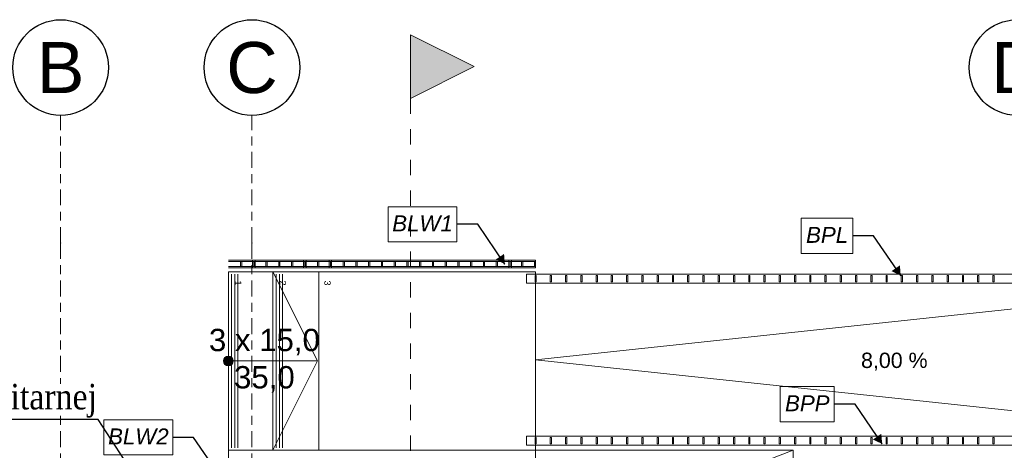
# Model space of a CAD drawing. Header units: millimetres. Extents: x -52968 to 399385, y -141133 to 110561.
# Tile 94 of 146: x 70184 to 77905, y -97208 to -93832. Entities that reach past the tile are written whole.
import ezdxf
from ezdxf import colors
from ezdxf.entities.mleader import LeaderData, LeaderLine
from ezdxf.enums import TextEntityAlignment as Align
from ezdxf.math import Vec2, Vec3

# ---------------------------------------------------------------- set-up
doc = ezdxf.new("R2010")
doc.units = ezdxf.units.MM
for name, pattern in [('SIM-Wegliniec-21.07.2025-Parter$0$Przerywana', [240, 120, -120]), ('SIM-Wegliniec-21.07.2025-Parter$0$Przerywana gęsta', [90, 60, -30]), ('SIM-Wegliniec-21.07.2025-Parter$0$Przerywana podwójnie', [295, 125, -50, 70, -50]), ('SIM-Wegliniec-21.07.2025-Parter$0$Wipeout_Contour', [1000, 0, -1000])]:
    doc.linetypes.add(name, pattern=pattern)
doc.layers.add('_xref', color=250, linetype='Continuous')
for name, color, linetype, lineweight in [('RR_IWK_opisy', 7, 'Continuous', 0), ('SIM-Wegliniec-21.07.2025-Parter$0$A-Przekroje-PB_Nr_pióra__5', 250, 'Continuous', 0), ('SIM-Wegliniec-21.07.2025-Parter$0$A-Przekroje-PB_Nr_pióra__58', 250, 'Continuous', 0), ('SIM-Wegliniec-21.07.2025-Parter$0$Nowe_A-Balustrady_Nr_pióra__11', 250, 'Continuous', 0), ('SIM-Wegliniec-21.07.2025-Parter$0$Nowe_A-Balustrady_Nr_pióra__91', 250, 'Continuous', 0), ('SIM-Wegliniec-21.07.2025-Parter$0$Nowe_A-Dach Wejście_Nr_pióra__89', 250, 'Continuous', 0), ('SIM-Wegliniec-21.07.2025-Parter$0$Nowe_A-Konstrukcja Opis_Nr_pióra__58', 250, 'Continuous', 0), ('SIM-Wegliniec-21.07.2025-Parter$0$Nowe_A-Konstrukcja Opis_Nr_pióra__78', 250, 'Continuous', 0), ('SIM-Wegliniec-21.07.2025-Parter$0$Nowe_A-Osi_Nr_pióra__20', 250, 'Continuous', 0), ('SIM-Wegliniec-21.07.2025-Parter$0$Nowe_A-Osi_Nr_pióra__25', 250, 'Continuous', 0), ('SIM-Wegliniec-21.07.2025-Parter$0$Nowe_A-Osi_Nr_pióra__6', 250, 'Continuous', 0), ('SIM-Wegliniec-21.07.2025-Parter$0$Nowe_A-Pochylnie_Nr_pióra__71', 250, 'Continuous', 0), ('SIM-Wegliniec-21.07.2025-Parter$0$Nowe_A-Pochylnie_Nr_pióra__86', 250, 'Continuous', 0), ('SIM-Wegliniec-21.07.2025-Parter$0$Nowe_A-Pochylnie_Nr_pióra__91', 250, 'Continuous', 0), ('SIM-Wegliniec-21.07.2025-Parter$0$Nowe_A-Schody', 250, 'Continuous', 0), ('SIM-Wegliniec-21.07.2025-Parter$0$Nowe_A-Schody _Nr_pióra__1', 250, 'Continuous', 0), ('SIM-Wegliniec-21.07.2025-Parter$0$Nowe_A-Schody _Nr_pióra__11', 250, 'Continuous', 0), ('SIM-Wegliniec-21.07.2025-Parter$0$Nowe_A-Schody _Nr_pióra__71', 250, 'Continuous', 0), ('SIM-Wegliniec-21.07.2025-Parter$0$Nowe_A-Strop-Wejście_Nr_pióra__89', 250, 'Continuous', 0)]:
    doc.layers.add(name, color=color, linetype=linetype, lineweight=lineweight)
doc.styles.add('Garamond', font='GARA.TTF')
doc.styles.add('SIM-Wegliniec-21.07.2025-Parter$0$STYL_AUTOMATYCZNY_1', font='arial.ttf')
doc.styles.add('SIM-Wegliniec-21.07.2025-Parter$0$STYL_AUTOMATYCZNY_3', font='arial.ttf')
doc.dimstyles.new('SIM-Wegliniec-21.07.2025-Parter$0$STYL_AUTOMATYCZNY__9', dxfattribs={"dimtxt": 0.18, "dimasz": 76, "dimexe": 0.18, "dimexo": 0.0625, "dimgap": 0, "dimtad": 0, "dimtih": 1, "dimtoh": 1, "dimdec": 4, "dimzin": 0, "dimdsep": 46, "dimcen": 0.09, "dimadec": 0, "dimazin": 0, "dimtfac": 1, "dimtdec": 4, "dimtmove": 0, "dimatfit": 3, "dimldrblk": 'SIM-Wegliniec-21.07.2025-Parter$0$ARROWHEAD_16', "dimfxl": 1, "dimtolj": 1, "dimtzin": 0, "dimarcsym": 0})

# ---------------------------------------------------------------- blocks, each defined once
blk = doc.blocks.new('SIM-Wegliniec-21.07.2025-Parter$0$ARROWHEAD_16')
at = {"linetype": 'Continuous', "lineweight": 0}
blk.add_hatch(color=0, dxfattribs=at).paths.add_polyline_path([(-0.9093, 0.525), (0, 0), (-0.9093, -0.525)])
at = {"color": 0, "linetype": 'Continuous', "lineweight": 0}
blk.add_line((0, 0), (-1, 0), dxfattribs=at)
blk = doc.blocks.new('SIM-Wegliniec-21.07.2025-Parter')
at = {"layer": 'SIM-Wegliniec-21.07.2025-Parter$0$A-Przekroje-PB_Nr_pióra__58', "linetype": 'Continuous', "lineweight": 13}
blk.add_hatch(color=256, dxfattribs=at).paths.add_polyline_path([(73248, -93950.6), (73248, -94450.6), (73748, -94200.6)])
at = {"layer": 'SIM-Wegliniec-21.07.2025-Parter$0$A-Przekroje-PB_Nr_pióra__5', "linetype": 'SIM-Wegliniec-21.07.2025-Parter$0$Przerywana', "lineweight": 13}
blk.add_line((73248, -94450.6), (73248, -119323.8), dxfattribs=at)
at = {"layer": 'SIM-Wegliniec-21.07.2025-Parter$0$A-Przekroje-PB_Nr_pióra__58', "linetype": 'Continuous', "lineweight": 13, "flags": 128}
blk.add_lwpolyline([(73248, -93950.6), (73248, -94450.6), (73748, -94200.6)], close=True, dxfattribs=at)
at = {"layer": 'SIM-Wegliniec-21.07.2025-Parter$0$Nowe_A-Balustrady_Nr_pióra__11', "linetype": 'Continuous', "lineweight": 13, "flags": 128}
for points in [[(71915.1, -95727.6), (71915.1, -95767.6), (71925.1, -95767.6), (71925.1, -95727.6)], [(72015.1, -95727.6), (72015.1, -95767.6), (72025.1, -95767.6), (72025.1, -95727.6)], [(72115.1, -95727.6), (72115.1, -95767.6), (72125.1, -95767.6), (72125.1, -95727.6)], [(72215.1, -95727.6), (72215.1, -95767.6), (72225.1, -95767.6), (72225.1, -95727.6)], [(72315.1, -95727.6), (72315.1, -95767.6), (72325.1, -95767.6), (72325.1, -95727.6)], [(72415.1, -95727.6), (72415.1, -95767.6), (72425.1, -95767.6), (72425.1, -95727.6)], [(72520.1, -95727.6), (72520.1, -95767.6), (72530.1, -95767.6), (72530.1, -95727.6)], [(72620.1, -95727.6), (72620.1, -95767.6), (72630.1, -95767.6), (72630.1, -95727.6)], [(72720.1, -95727.6), (72720.1, -95767.6), (72730.1, -95767.6), (72730.1, -95727.6)], [(72820.1, -95727.6), (72820.1, -95767.6), (72830.1, -95767.6), (72830.1, -95727.6)], [(72920.1, -95727.6), (72920.1, -95767.6), (72930.1, -95767.6), (72930.1, -95727.6)], [(73020.1, -95727.6), (73020.1, -95767.6), (73030.1, -95767.6), (73030.1, -95727.6)], [(73120.1, -95727.6), (73120.1, -95767.6), (73130.1, -95767.6), (73130.1, -95727.6)], [(73220.1, -95727.6), (73220.1, -95767.6), (73230.1, -95767.6), (73230.1, -95727.6)], [(73320.1, -95727.6), (73320.1, -95767.6), (73330.1, -95767.6), (73330.1, -95727.6)], [(73420.1, -95727.6), (73420.1, -95767.6), (73430.1, -95767.6), (73430.1, -95727.6)], [(73520.1, -95727.6), (73520.1, -95767.6), (73530.1, -95767.6), (73530.1, -95727.6)], [(73620.1, -95727.6), (73620.1, -95767.6), (73630.1, -95767.6), (73630.1, -95727.6)], [(73720.1, -95727.6), (73720.1, -95767.6), (73730.1, -95767.6), (73730.1, -95727.6)], [(73820.1, -95727.6), (73820.1, -95767.6), (73830.1, -95767.6), (73830.1, -95727.6)], [(73920.1, -95727.6), (73920.1, -95767.6), (73930.1, -95767.6), (73930.1, -95727.6)], [(74020.1, -95727.6), (74020.1, -95767.6), (74030.1, -95767.6), (74030.1, -95727.6)], [(74120.1, -95727.6), (74120.1, -95767.6), (74130.1, -95767.6), (74130.1, -95727.6)], [(74220.1, -95727.6), (74220.1, -95767.6), (74230.1, -95767.6), (74230.1, -95727.6)], [(74225.1, -95837.6), (74225.1, -95887.6), (74235.1, -95887.6), (74235.1, -95837.6)], [(74344.8, -95837.6), (74344.8, -95887.6), (74354.8, -95887.6), (74354.8, -95837.6)], [(74464.4, -95837.6), (74464.4, -95887.6), (74474.4, -95887.6), (74474.4, -95837.6)], [(74584.1, -95837.6), (74584.1, -95887.6), (74594.1, -95887.6), (74594.1, -95837.6)], [(74703.8, -95837.6), (74703.8, -95887.6), (74713.8, -95887.6), (74713.8, -95837.6)], [(74823.5, -95837.6), (74823.5, -95887.6), (74833.5, -95887.6), (74833.5, -95837.6)], [(74943.2, -95837.6), (74943.2, -95887.6), (74953.2, -95887.6), (74953.2, -95837.6)], [(75062.8, -95837.6), (75062.8, -95887.6), (75072.8, -95887.6), (75072.8, -95837.6)], [(75182.5, -95837.6), (75182.5, -95887.6), (75192.5, -95887.6), (75192.5, -95837.6)], [(75302.2, -95837.6), (75302.2, -95887.6), (75312.2, -95887.6), (75312.2, -95837.6)], [(75421.9, -95837.6), (75421.9, -95887.6), (75431.9, -95887.6), (75431.9, -95837.6)], [(75541.6, -95837.6), (75541.6, -95887.6), (75551.6, -95887.6), (75551.6, -95837.6)], [(75661.2, -95837.6), (75661.2, -95887.6), (75671.2, -95887.6), (75671.2, -95837.6)], [(75780.9, -95837.6), (75780.9, -95887.6), (75790.9, -95887.6), (75790.9, -95837.6)], [(75900.6, -95837.6), (75900.6, -95887.6), (75910.6, -95887.6), (75910.6, -95837.6)], [(76020.3, -95837.6), (76020.3, -95887.6), (76030.3, -95887.6), (76030.3, -95837.6)], [(76140, -95837.6), (76140, -95887.6), (76150, -95887.6), (76150, -95837.6)], [(76259.6, -95837.6), (76259.6, -95887.6), (76269.6, -95887.6), (76269.6, -95837.6)], [(76379.3, -95837.6), (76379.3, -95887.6), (76389.3, -95887.6), (76389.3, -95837.6)], [(76499, -95837.6), (76499, -95887.6), (76509, -95887.6), (76509, -95837.6)], [(76618.7, -95837.6), (76618.7, -95887.6), (76628.7, -95887.6), (76628.7, -95837.6)], [(76738.4, -95837.6), (76738.4, -95887.6), (76748.4, -95887.6), (76748.4, -95837.6)], [(76858.1, -95837.6), (76858.1, -95887.6), (76868.1, -95887.6), (76868.1, -95837.6)], [(76977.7, -95837.6), (76977.7, -95887.6), (76987.7, -95887.6), (76987.7, -95837.6)], [(77097.4, -95837.6), (77097.4, -95887.6), (77107.4, -95887.6), (77107.4, -95837.6)], [(77217.1, -95837.6), (77217.1, -95887.6), (77227.1, -95887.6), (77227.1, -95837.6)], [(77336.8, -95837.6), (77336.8, -95887.6), (77346.8, -95887.6), (77346.8, -95837.6)], [(77456.5, -95837.6), (77456.5, -95887.6), (77466.5, -95887.6), (77466.5, -95837.6)], [(77576.1, -95837.6), (77576.1, -95887.6), (77586.1, -95887.6), (77586.1, -95837.6)], [(77695.8, -95837.6), (77695.8, -95887.6), (77705.8, -95887.6), (77705.8, -95837.6)], [(77815.5, -95837.6), (77815.5, -95887.6), (77825.5, -95887.6), (77825.5, -95837.6)], [(74225.1, -97107.6), (74225.1, -97157.6), (74235.1, -97157.6), (74235.1, -97107.6)], [(74344.8, -97107.6), (74344.8, -97157.6), (74354.8, -97157.6), (74354.8, -97107.6)], [(74464.4, -97107.6), (74464.4, -97157.6), (74474.4, -97157.6), (74474.4, -97107.6)], [(74584.1, -97107.6), (74584.1, -97157.6), (74594.1, -97157.6), (74594.1, -97107.6)], [(74703.8, -97107.6), (74703.8, -97157.6), (74713.8, -97157.6), (74713.8, -97107.6)], [(74823.5, -97107.6), (74823.5, -97157.6), (74833.5, -97157.6), (74833.5, -97107.6)], [(74943.2, -97107.6), (74943.2, -97157.6), (74953.2, -97157.6), (74953.2, -97107.6)], [(75062.8, -97107.6), (75062.8, -97157.6), (75072.8, -97157.6), (75072.8, -97107.6)], [(75182.5, -97107.6), (75182.5, -97157.6), (75192.5, -97157.6), (75192.5, -97107.6)], [(75302.2, -97107.6), (75302.2, -97157.6), (75312.2, -97157.6), (75312.2, -97107.6)], [(75421.9, -97107.6), (75421.9, -97157.6), (75431.9, -97157.6), (75431.9, -97107.6)], [(75541.6, -97107.6), (75541.6, -97157.6), (75551.6, -97157.6), (75551.6, -97107.6)], [(75661.2, -97107.6), (75661.2, -97157.6), (75671.2, -97157.6), (75671.2, -97107.6)], [(75780.9, -97107.6), (75780.9, -97157.6), (75790.9, -97157.6), (75790.9, -97107.6)], [(75900.6, -97107.6), (75900.6, -97157.6), (75910.6, -97157.6), (75910.6, -97107.6)], [(76020.3, -97107.6), (76020.3, -97157.6), (76030.3, -97157.6), (76030.3, -97107.6)], [(76140, -97107.6), (76140, -97157.6), (76150, -97157.6), (76150, -97107.6)], [(76259.6, -97107.6), (76259.6, -97157.6), (76269.6, -97157.6), (76269.6, -97107.6)], [(76379.3, -97107.6), (76379.3, -97157.6), (76389.3, -97157.6), (76389.3, -97107.6)], [(76499, -97107.6), (76499, -97157.6), (76509, -97157.6), (76509, -97107.6)], [(76618.7, -97107.6), (76618.7, -97157.6), (76628.7, -97157.6), (76628.7, -97107.6)], [(76738.4, -97107.6), (76738.4, -97157.6), (76748.4, -97157.6), (76748.4, -97107.6)], [(76858.1, -97107.6), (76858.1, -97157.6), (76868.1, -97157.6), (76868.1, -97107.6)], [(76977.7, -97107.6), (76977.7, -97157.6), (76987.7, -97157.6), (76987.7, -97107.6)], [(77097.4, -97107.6), (77097.4, -97157.6), (77107.4, -97157.6), (77107.4, -97107.6)], [(77217.1, -97107.6), (77217.1, -97157.6), (77227.1, -97157.6), (77227.1, -97107.6)], [(77336.8, -97107.6), (77336.8, -97157.6), (77346.8, -97157.6), (77346.8, -97107.6)], [(77456.5, -97107.6), (77456.5, -97157.6), (77466.5, -97157.6), (77466.5, -97107.6)], [(77576.1, -97107.6), (77576.1, -97157.6), (77586.1, -97157.6), (77586.1, -97107.6)], [(77695.8, -97107.6), (77695.8, -97157.6), (77705.8, -97157.6), (77705.8, -97107.6)], [(77815.5, -97107.6), (77815.5, -97157.6), (77825.5, -97157.6), (77825.5, -97107.6)]]:
    blk.add_lwpolyline(points, close=True, dxfattribs=at)
at = {"layer": 'SIM-Wegliniec-21.07.2025-Parter$0$Nowe_A-Balustrady_Nr_pióra__91', "linetype": 'Continuous', "lineweight": 13}
for p, q in [((72520.1, -95717.6), (71820.1, -95717.6)), ((72520.1, -95727.6), (71820.1, -95727.6)), ((74230.1, -95717.6), (72520.1, -95717.6)), ((74230.1, -95727.6), (72520.1, -95727.6)), ((74230.1, -95777.6), (74230.1, -95717.6)), ((74230.1, -95767.6), (74230.1, -95727.6)), ((71820.1, -95767.6), (72520.1, -95767.6)), ((72520.1, -95767.6), (74230.1, -95767.6)), ((74230.1, -95827.6), (74157.4, -95827.6)), ((74157.4, -95827.6), (74157.4, -95897.6)), ((74157.4, -95897.6), (74230.1, -95897.6)), ((79855.1, -95827.6), (74230.1, -95827.6)), ((74230.1, -95897.6), (79855.1, -95897.6)), ((74230.1, -97097.6), (74157.4, -97097.6)), ((74157.4, -97097.6), (74157.4, -97167.6)), ((79855.1, -97097.6), (74230.1, -97097.6)), ((74157.4, -97167.6), (74230.1, -97167.6)), ((74230.1, -97167.6), (79855.1, -97167.6))]:
    blk.add_line(p, q, dxfattribs=at)
at = {"layer": 'SIM-Wegliniec-21.07.2025-Parter$0$Nowe_A-Balustrady_Nr_pióra__91', "linetype": 'Continuous', "lineweight": 13, "flags": 128}
for points in [[(72610.1, -95717.6), (72610.1, -95777.6), (72630.1, -95777.6), (72630.1, -95717.6)], [(74020.1, -95717.6), (74020.1, -95777.6), (74040.1, -95777.6), (74040.1, -95717.6)], [(74230.1, -95827.6), (74230.1, -95897.6), (79855.1, -95897.6), (79855.1, -95827.6)], [(74230.1, -97097.6), (74230.1, -97167.6), (79855.1, -97167.6), (79855.1, -97097.6)]]:
    blk.add_lwpolyline(points, close=True, dxfattribs=at)
at = {"layer": 'SIM-Wegliniec-21.07.2025-Parter$0$Nowe_A-Dach Wejście_Nr_pióra__89', "linetype": 'Continuous', "lineweight": 13, "flags": 128}
blk.add_lwpolyline([(71820.1, -98407.6), (72190.1, -98407.6), (72190.1, -98917.6), (76249.7, -98917.6), (76249.7, -97207.5), (71820.1, -97207.6)], close=True, dxfattribs=at)
at = {"layer": 'SIM-Wegliniec-21.07.2025-Parter$0$Nowe_A-Konstrukcja Opis_Nr_pióra__58', "linetype": 'Continuous', "lineweight": 13}
blk.add_lwpolyline([(71820.1, -98917.6), (76249.7, -97207.5)], dxfattribs=at)
at = {"layer": 'SIM-Wegliniec-21.07.2025-Parter$0$Nowe_A-Konstrukcja Opis_Nr_pióra__78', "linetype": 'Continuous', "lineweight": 13, "flags": 128}
for points in [[(73072.6, -95298), (73613.1, -95298), (73613.1, -95574.4), (73072.6, -95574.4)], [(76313.3, -95387.9), (76717.4, -95387.9), (76717.4, -95664.4), (76313.3, -95664.4)], [(76148.8, -96707.9), (76571.8, -96707.9), (76571.8, -96984.4), (76148.8, -96984.4)], [(70844.4, -96968), (71384.8, -96968), (71384.8, -97244.4), (70844.4, -97244.4)]]:
    blk.add_lwpolyline(points, close=True, dxfattribs=at)
at = {"layer": 'SIM-Wegliniec-21.07.2025-Parter$0$Nowe_A-Osi_Nr_pióra__20', "linetype": 'SIM-Wegliniec-21.07.2025-Parter$0$Przerywana podwójnie', "lineweight": 13}
for p, q in [((70505.1, -95582.5), (70505.1, -94582.5)), ((72005.1, -95582.5), (72005.1, -94582.5)), ((70505.1, -95582.5), (70505.1, -117792.3))]:
    blk.add_line(p, q, dxfattribs=at)
for p in [(70505.1, -95582.5), (70505.1, -95582.5), (72005.1, -95582.5), (72005.1, -95582.5)]:
    blk.add_point(p, dxfattribs=at)
at = {"layer": 'SIM-Wegliniec-21.07.2025-Parter$0$Nowe_A-Osi_Nr_pióra__25', "linetype": 'Continuous', "lineweight": 25}
for centre in [(70505.1, -94207.5), (72005.1, -94207.5), (78005.1, -94207.5)]:
    blk.add_circle(centre, 375, dxfattribs=at)
at = {"layer": 'SIM-Wegliniec-21.07.2025-Parter$0$Nowe_A-Pochylnie_Nr_pióra__71', "linetype": 'Continuous', "lineweight": 13}
for p in [(79855.1, -95897.6), (79855.1, -97097.6)]:
    blk.add_line(p, (74230.1, -96497.6), dxfattribs=at)
at = {"layer": 'SIM-Wegliniec-21.07.2025-Parter$0$Nowe_A-Pochylnie_Nr_pióra__91', "linetype": 'Continuous', "lineweight": 13}
for p, q in [((74230.1, -95897.6), (74230.1, -97097.6)), ((79855.1, -95897.6), (74230.1, -95897.6)), ((79855.1, -97097.6), (74230.1, -97097.6))]:
    blk.add_line(p, q, dxfattribs=at)
at = {"layer": 'SIM-Wegliniec-21.07.2025-Parter$0$Nowe_A-Schody _Nr_pióra__1', "linetype": 'Continuous', "lineweight": 13}
for p, q in [((71820.1, -95807.6), (72520.1, -95807.6)), ((71820.1, -97207.6), (71820.1, -95807.6)), ((72520.1, -95807.6), (72520.1, -97207.6)), ((72520.1, -97207.6), (71820.1, -97207.6))]:
    blk.add_line(p, q, dxfattribs=at)
at = {"layer": 'SIM-Wegliniec-21.07.2025-Parter$0$Nowe_A-Schody _Nr_pióra__11', "linetype": 'SIM-Wegliniec-21.07.2025-Parter$0$Przerywana gęsta', "lineweight": 13}
for p, q in [((71820.1, -95807.6), (72520.1, -95807.6)), ((71820.1, -97207.6), (71820.1, -95807.6)), ((71830.1, -97207.6), (71830.1, -95807.6)), ((72180.1, -97207.6), (72180.1, -95807.6)), ((72520.1, -95807.6), (72520.1, -97207.6)), ((72520.1, -97207.6), (71820.1, -97207.6))]:
    blk.add_line(p, q, dxfattribs=at)
at = {"layer": 'SIM-Wegliniec-21.07.2025-Parter$0$Nowe_A-Strop-Wejście_Nr_pióra__89', "linetype": 'Continuous', "lineweight": 13, "flags": 128}
blk.add_lwpolyline([(71820.1, -97207.6), (71820.1, -98407.6), (72130.1, -98407.6), (72130.1, -98917.6), (74230.1, -98917.6), (81725.5, -98917.6), (83880.1, -98917.4), (83880.1, -98407.6), (84190.1, -98407.6), (84190.1, -97287.1), (83477.1, -97287.4), (74230.1, -97287.6), (74230.1, -95807.6), (72530.1, -95807.6), (72530.1, -97207.6)], close=True, dxfattribs=at)
at = {"layer": 'SIM-Wegliniec-21.07.2025-Parter$0$Nowe_A-Konstrukcja Opis_Nr_pióra__78', "linetype": 'Continuous', "lineweight": 13, "char_height": 125, "attachment_point": 5, "rotation": 0.00028, "style": 'SIM-Wegliniec-21.07.2025-Parter$0$STYL_AUTOMATYCZNY_3'}
for s, insert in [('\\A1;{\\pqc;\\fArial|b0|i1|c238|p0;\\W1.000000;BL\\fArial|b0|i1|c238|p0;\\W1.000000;W1}', (73342.9, -95429.1)), ('\\A1;{\\pqc;\\fArial|b0|i1|c238|p0;\\W1.000000;B\\fArial|b0|i1|c238|p0;\\W1.000000;P\\fArial|b0|i1|c238|p0;\\W1.000000;L}', (76515.4, -95519)), ('\\A1;{\\pqc;\\fArial|b0|i1|c238|p0;\\W1.000000;BP\\fArial|b0|i1|c238|p0;\\W1.000000;P}', (76360.3, -96839)), ('\\A1;{\\pqc;\\fArial|b0|i1|c238|p0;\\W1.000000;BLW\\fArial|b0|i1|c238|p0;\\W1.000000;2}', (71114.6, -97099.1))]:
    blk.add_mtext(s, dxfattribs=dict(at, insert=insert))
at = {"layer": 'SIM-Wegliniec-21.07.2025-Parter$0$Nowe_A-Osi_Nr_pióra__6', "lineweight": 13, "style": 'SIM-Wegliniec-21.07.2025-Parter$0$STYL_AUTOMATYCZNY_1'}
for s, p in [('B', (70505.1, -94007.5)), ('C', (72005.1, -94007.5))]:
    blk.add_text(s, height=400, dxfattribs=at).set_placement(p, align=Align.TOP_CENTER)
blk.add_text('D', height=400, rotation=360, dxfattribs=at).set_placement((78005.1, -94007.5), align=Align.TOP_CENTER)
at = {"layer": 'SIM-Wegliniec-21.07.2025-Parter$0$Nowe_A-Pochylnie_Nr_pióra__86', "lineweight": 13, "style": 'SIM-Wegliniec-21.07.2025-Parter$0$STYL_AUTOMATYCZNY_1'}
blk.add_text('8,00 %', height=120, rotation=360, dxfattribs=at).set_placement((77042.6, -96502.4), align=Align.MIDDLE_CENTER)
at = {"layer": 'SIM-Wegliniec-21.07.2025-Parter$0$Nowe_A-Schody _Nr_pióra__71', "lineweight": 13, "insert": (72597.5, -95915.7), "char_height": 50, "attachment_point": 6, "rotation": 270, "style": 'SIM-Wegliniec-21.07.2025-Parter$0$STYL_AUTOMATYCZNY_1'}
blk.add_mtext('\\A1;{\\pqr;\\fArial|b0|i0|c238|p0;\\W1.000000;3}', dxfattribs=at)
at = {"layer": 'SIM-Wegliniec-21.07.2025-Parter$0$Nowe_A-Konstrukcja Opis_Nr_pióra__78', "linetype": 'Continuous', "lineweight": 13, "annotation_type": 0, "has_hookline": 1, "hookline_direction": 1, "horizontal_direction": (1, 5e-06, 0)}
for points, text_width in [([(73988.3, -95747.6), (73775.8, -95436.2), (73613.1, -95436.2)], 454.6), ([(77092.6, -95837.6), (76880.1, -95526.2), (76717.4, -95526.2)], 322.3), ([(76947.1, -97157.6), (76734.6, -96846.2), (76571.8, -96846.2)], 352.6), ([(71760.1, -97417.7), (71547.6, -97106.2), (71384.8, -97106.2)], 489.5)]:
    blk.add_leader(points, dimstyle='SIM-Wegliniec-21.07.2025-Parter$0$STYL_AUTOMATYCZNY__9', dxfattribs=dict(at, text_width=text_width))
at = {"linetype": 'SIM-Wegliniec-21.07.2025-Parter$0$Wipeout_Contour', "lineweight": 0, "ltscale": 481617.273709}
blk.add_wipeout([(71820.1, -97207.6), (72170.1, -97207.6), (72170.1, -95807.6), (71820.1, -95807.6)], dxfattribs=at).dxf.layer = 'SIM-Wegliniec-21.07.2025-Parter$0$Nowe_A-Schody'
at = {"layer": 'SIM-Wegliniec-21.07.2025-Parter$0$Nowe_A-Schody', "linetype": 'Continuous', "lineweight": 0}
blk.add_hatch(color=256, dxfattribs=at).paths.add_polyline_path([(71820.1, -96470.1, 1), (71820.1, -96545.1, 1)])
at = {"layer": 'SIM-Wegliniec-21.07.2025-Parter$0$Nowe_A-Balustrady_Nr_pióra__91', "linetype": 'Continuous', "lineweight": 13, "flags": 128}
blk.add_lwpolyline([(72010.1, -95717.6), (72010.1, -95777.6), (72030.1, -95777.6), (72030.1, -95717.6)], close=True, dxfattribs=at)
at = {"layer": 'SIM-Wegliniec-21.07.2025-Parter$0$Nowe_A-Osi_Nr_pióra__20', "linetype": 'SIM-Wegliniec-21.07.2025-Parter$0$Przerywana podwójnie', "lineweight": 13}
blk.add_line((72005.1, -95582.5), (72005.1, -117792.3), dxfattribs=at)
at = {"layer": 'SIM-Wegliniec-21.07.2025-Parter$0$Nowe_A-Schody _Nr_pióra__11', "linetype": 'Continuous', "lineweight": 13}
for p, q in [((71820.1, -97207.6), (71820.1, -95807.6)), ((71820.1, -95807.6), (72170.1, -95807.6)), ((72170.1, -95807.6), (72170.1, -97207.6)), ((72170.1, -97207.6), (71820.1, -97207.6))]:
    blk.add_line(p, q, dxfattribs=at)
at = {"layer": 'SIM-Wegliniec-21.07.2025-Parter$0$Nowe_A-Schody _Nr_pióra__11', "linetype": 'Continuous', "lineweight": 13, "flags": 128}
blk.add_lwpolyline([(71820.1, -96470.1, -1), (71820.1, -96545.1, -1)], format="xyb", close=True, dxfattribs=at)
at = {"layer": 'SIM-Wegliniec-21.07.2025-Parter$0$Nowe_A-Schody _Nr_pióra__71', "linetype": 'Continuous', "lineweight": 13}
for p, q in [((71845.1, -97187.6), (71845.1, -95827.6)), ((71870.1, -97187.6), (71870.1, -95827.6)), ((71895.1, -97187.6), (71895.1, -95827.6))]:
    blk.add_line(p, q, dxfattribs=at)
at = {"layer": 'SIM-Wegliniec-21.07.2025-Parter$0$Nowe_A-Schody _Nr_pióra__71', "lineweight": 13, "insert": (71897.9, -95915.7), "char_height": 50, "attachment_point": 6, "rotation": 270, "style": 'SIM-Wegliniec-21.07.2025-Parter$0$STYL_AUTOMATYCZNY_1'}
blk.add_mtext('\\A1;{\\pqr;\\fArial|b0|i0|c238|p0;\\W1.000000;1}', dxfattribs=at)
at = {"linetype": 'SIM-Wegliniec-21.07.2025-Parter$0$Wipeout_Contour', "lineweight": 0, "ltscale": 723904.959835}
blk.add_wipeout([(72170.1, -97207.6), (72520.1, -97207.6), (72530.1, -97207.6), (72530.1, -95807.6), (72520.1, -95807.6), (72170.1, -95807.6)], dxfattribs=at).dxf.layer = 'SIM-Wegliniec-21.07.2025-Parter$0$Nowe_A-Schody'
at = {"layer": 'SIM-Wegliniec-21.07.2025-Parter$0$Nowe_A-Balustrady_Nr_pióra__91', "linetype": 'Continuous', "lineweight": 13}
for p, q in [((71820.1, -95777.6), (72520.1, -95777.6)), ((72520.1, -95777.6), (74230.1, -95777.6))]:
    blk.add_line(p, q, dxfattribs=at)
at = {"layer": 'SIM-Wegliniec-21.07.2025-Parter$0$Nowe_A-Balustrady_Nr_pióra__91', "linetype": 'Continuous', "lineweight": 13, "flags": 128}
blk.add_lwpolyline([(72410.1, -95717.6), (72410.1, -95777.6), (72430.1, -95777.6), (72430.1, -95717.6)], close=True, dxfattribs=at)
at = {"layer": 'SIM-Wegliniec-21.07.2025-Parter$0$Nowe_A-Schody _Nr_pióra__11', "linetype": 'Continuous', "lineweight": 13}
for p, q in [((72170.1, -97207.6), (72170.1, -95807.6)), ((72170.1, -95807.6), (72520.1, -95807.6)), ((72170.1, -95807.6), (72520.1, -96507.6)), ((72520.1, -95807.6), (72530.1, -95807.6)), ((72530.1, -95807.6), (72530.1, -97207.6)), ((71820.1, -96507.6), (72170.1, -96507.6)), ((72170.1, -96507.6), (72520.1, -96507.6)), ((72520.1, -96507.6), (72170.1, -97207.6)), ((72520.1, -97207.6), (72170.1, -97207.6)), ((72530.1, -97207.6), (72520.1, -97207.6))]:
    blk.add_line(p, q, dxfattribs=at)
at = {"layer": 'SIM-Wegliniec-21.07.2025-Parter$0$Nowe_A-Schody _Nr_pióra__71', "linetype": 'Continuous', "lineweight": 13}
for p, q in [((72195.1, -97187.6), (72195.1, -95827.6)), ((72220.1, -97187.6), (72220.1, -95827.6)), ((72245.1, -97187.6), (72245.1, -95827.6))]:
    blk.add_line(p, q, dxfattribs=at)
at = {"layer": 'SIM-Wegliniec-21.07.2025-Parter$0$Nowe_A-Schody _Nr_pióra__71', "lineweight": 13, "char_height": 175, "style": 'SIM-Wegliniec-21.07.2025-Parter$0$STYL_AUTOMATYCZNY_1'}
for s, insert, attachment_point in [('\\A1;{\\pqc;\\pt0,3550;\\fArial|b0|i0|c238|p0;\\W1.000000;3 x \\fArial|b0|i0|c238|p0;\\W1.000000;15,0\\fArial|b0|i0|c238|p0;\\W1.000000;\\A1{\\H.66x;\\S^  ;}\\fArial|b0|i0|c238|p0;\\W1.000000;\\fArial|b0|i0|c238|p0;\\W1.000000;\\fArial|b0|i0|c238|p0;\\W1.000000;\\fArial|b0|i0|c238|p0;\\W1.000000;\\A1{\\H.66x;\\S^  ;}\\fArial|b0|i0|c238|p0;\\W1.000000;\\fArial|b0|i0|c238|p0;\\W1.000000;\\fArial|b0|i0|c238|p0;\\W1.000000;\\fArial|b0|i0|c238|p0;\\W1.000000;\\A1{\\H.66x;\\S^  ;}\\fArial|b0|i0|c238|p0;\\W1.000000;}', (72170.1, -96481.6), 8), ('\\A1;{\\pqc;\\pt0,3550;\\fArial|b0|i0|c238|p0;\\W1.000000;\\fArial|b0|i0|c238|p0;\\W1.000000;35,0\\fArial|b0|i0|c238|p0;\\W1.000000;\\A1{\\H.66x;\\S^  ;}\\fArial|b0|i0|c238|p0;\\W1.000000;\\fArial|b0|i0|c238|p0;\\W1.000000;\\fArial|b0|i0|c238|p0;\\W1.000000;\\fArial|b0|i0|c238|p0;\\W1.000000;\\A1{\\H.66x;\\S^  ;}\\fArial|b0|i0|c238|p0;\\W1.000000;\\fArial|b0|i0|c238|p0;\\W1.000000;\\fArial|b0|i0|c238|p0;\\W1.000000;\\fArial|b0|i0|c238|p0;\\W1.000000;\\A1{\\H.66x;\\S^  ;}\\fArial|b0|i0|c238|p0;\\W1.000000;}', (72170.1, -96547.6), 2)]:
    blk.add_mtext(s, dxfattribs=dict(at, insert=insert, attachment_point=attachment_point))
at = {"layer": 'SIM-Wegliniec-21.07.2025-Parter$0$Nowe_A-Schody _Nr_pióra__71', "lineweight": 13, "insert": (72247.9, -95915.7), "char_height": 50, "attachment_point": 6, "rotation": 270, "style": 'SIM-Wegliniec-21.07.2025-Parter$0$STYL_AUTOMATYCZNY_1'}
blk.add_mtext('\\A1;{\\pqr;\\fArial|b0|i0|c238|p0;\\W1.000000;2}', dxfattribs=at)

msp = doc.modelspace()

# ---------------------------------------------------------------- block references
at = {"layer": '_xref'}
msp.add_blockref('SIM-Wegliniec-21.07.2025-Parter', (0, 0), dxfattribs=at)

# ---------------------------------------------------------------- next in the draw order: leaders
at = {"layer": 'RR_IWK_opisy'}
ml = msp.add_multileader_mtext('Standard', dxfattribs=at)
ml.set_content('do przyłącza kanalizacji sanitarnej', color=256, style='Garamond')
ml.set_leader_properties()
ml.build(insert=Vec2(0, 0))
ml.multileader.update_dxf_attribs({"text_left_attachment_type": 6, "text_right_attachment_type": 6, "arrow_head_size": 100})
ctx = ml.context
ctx.base_point, ctx.char_height, ctx.arrow_head_size, ctx.plane_origin = Vec3(66834.8, -96967.2), 200, 100, Vec3(71232.1, -192705.3)
ctx.left_attachment, ctx.right_attachment, ctx.text_align_type = 6, 6, 2
notes = []
notes.append((ctx, [(0, (1, 1, 0), (70800.1, -96967.2), (-1, 0), 8, [(0, [(71160.1, -97519.2)], 0, [])])]))
ctx.mtext.insert, ctx.mtext.alignment = Vec3(70790.1, -96686.9), 3
ctx.mtext.has_bg_fill, ctx.mtext.bg_color, ctx.mtext.bg_scale_factor, ctx.mtext.bg_transparency, ctx.mtext.use_window_bg_color = 1, -1027028792, 1, 0, 1
for ctx, leaders in notes:
    for number, flags, end, landing, length, lines in leaders:
        leader = LeaderData()
        leader.index, (leader.has_last_leader_line, leader.has_dogleg_vector, leader.attachment_direction) = number, flags
        leader.last_leader_point, leader.dogleg_vector, leader.dogleg_length = Vec3(end), Vec3(landing), length
        for number, points, colour, breaks in lines:
            line = LeaderLine()
            line.index, line.vertices, line.color, line.breaks = number, Vec3.list(points), colors.encode_raw_color(colour), breaks
            leader.lines.append(line)
        ctx.leaders.append(leader)

doc.saveas('drawing.dxf')
